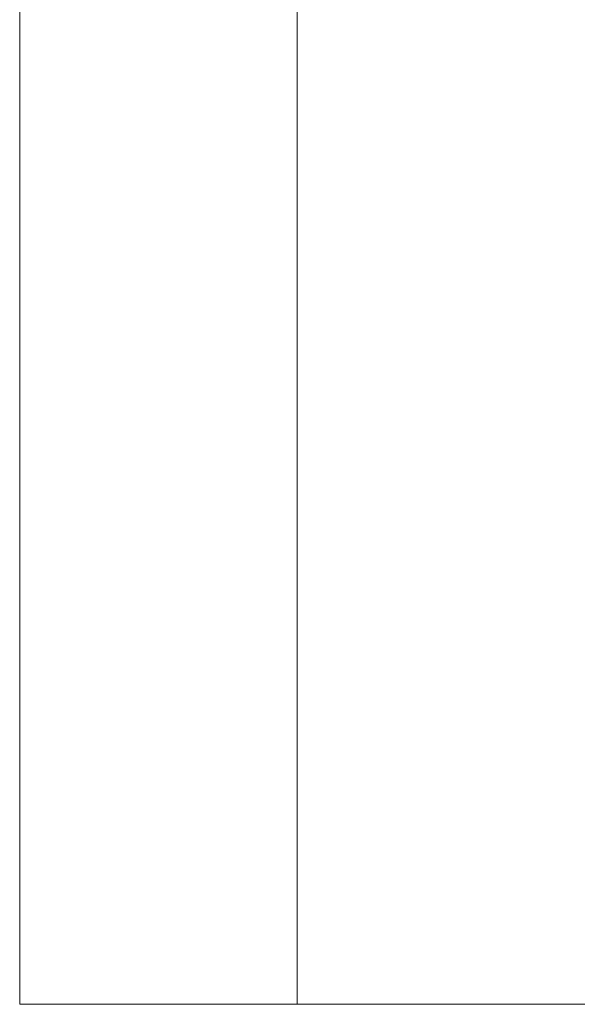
# Model space of a CAD drawing. Header units: millimetres. Extents: x 7 to 1031, y -229 to 221.
# Tile 17 of 32: x 967 to 999, y -229 to -173. Entities that reach past the tile are written whole.
import ezdxf

# ---------------------------------------------------------------- set-up
doc = ezdxf.new("R2010")
doc.units = ezdxf.units.MM
doc.layers.get('0').update_dxf_attribs({"lineweight": 15})
doc.layers.add('Nessuna', color=7, linetype='Continuous', lineweight=9)

# ---------------------------------------------------------------- blocks, each defined once
blk = doc.blocks.new('Group')
at = {"color": 7, "linetype": 'Continuous', "lineweight": 9, "transparency": 33554687}
for points in [[(967.275, 221, -67.251), (967.275, -229, -67.251), (967.275, -229, -68.133), (967.275, 221, -68.133)], [(983.15, 221, -67.251), (983.15, -229, -67.251), (967.275, -229, -67.251), (967.275, 221, -67.251)], [(967.275, 221, -68.133), (967.275, -229, -68.133), (1025.85, -229, -68.133), (1025.85, 221, -68.133)], [(983.15, 221, -59.251), (983.15, -229, -59.251), (983.15, -229, -67.251), (983.15, 221, -67.251)], [(1025.85, 221, -59.251), (1025.85, -229, -59.251), (983.15, -229, -59.251), (983.15, 221, -59.251)]]:
    blk.add_3dface(points, dxfattribs=at)
for points, invisible_edges in [([(967.275, -229, -68.133), (967.275, -229, -67.251), (983.15, -229, -67.251), (967.275, -229, -68.133)], 12), ([(1025.85, -229, -68.133), (967.275, -229, -68.133), (983.15, -229, -67.251), (1025.85, -229, -68.133)], 14), ([(983.15, -229, -67.251), (983.15, -229, -59.251), (1025.85, -229, -59.251), (983.15, -229, -67.251)], 12), ([(983.15, -229, -67.251), (1025.85, -229, -59.251), (1025.85, -229, -68.133), (983.15, -229, -67.251)], 13)]:
    blk.add_3dface(points, dxfattribs=dict(at, invisible_edges=invisible_edges))
blk = doc.blocks.new('Group-1')
at = {"color": 7, "transparency": 33554687}
blk.add_blockref('Group', (0, 0), dxfattribs=at)
blk = doc.blocks.new('Group-2')
at = {"layer": 'Nessuna', "color": 7, "transparency": 33554687}
blk.add_blockref('Group-1', (0, 0), dxfattribs=at)

msp = doc.modelspace()

# ---------------------------------------------------------------- block references
at = {"layer": 'Nessuna', "color": 7, "transparency": 33554687}
msp.add_blockref('Group-2', (0, 0), dxfattribs=at)

doc.saveas('drawing.dxf')
